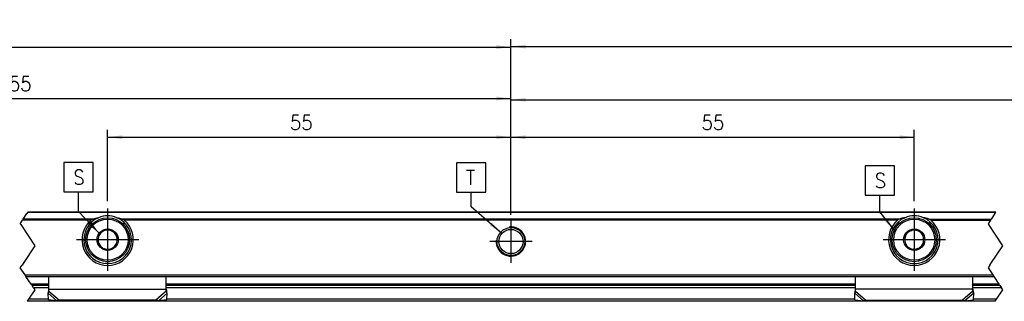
# Model space of a CAD drawing. Header units: millimetres. Extents: x -746 to 1006, y -92 to 517.
# Tile 38 of 59: x -363 to -229, y 310 to 349. Entities that reach past the tile are written whole.
import ezdxf

# ---------------------------------------------------------------- set-up
doc = ezdxf.new("R2010")
doc.units = ezdxf.units.MM
doc.linetypes.add('DOT_CENTER', pattern=[14, 12, -1, 0, -1])
doc.layers.add('1', color=7, linetype='Continuous')
doc.styles.add('CONVERTER_12', font='txt.shx', dxfattribs={"width": 0.9})
doc.dimstyles.new('ME10_DIM_33', dxfattribs={"dimtxt": 2, "dimasz": 2, "dimexe": 1, "dimexo": 1, "dimgap": 1, "dimtad": 1, "dimdsep": 46, "dimtxsty": 'CONVERTER_12', "dimsah": 1, "dimcen": 0.09, "dimclrd": 2, "dimclre": 2, "dimclrt": 2, "dimadec": 0, "dimazin": 0, "dimtfac": 1, "dimtdec": 4, "dimtix": 1, "dimtmove": 0, "dimatfit": 3, "dimfxl": 1, "dimtolj": 1, "dimtzin": 0, "dimarcsym": 0})
doc.dimstyles.new('ME10_DIM_34', dxfattribs={"dimtxt": 2, "dimasz": 2, "dimexe": 1, "dimexo": 1, "dimgap": 1, "dimtad": 1, "dimdsep": 46, "dimtxsty": 'CONVERTER_12', "dimsah": 1, "dimcen": 0.09, "dimclrd": 2, "dimclre": 2, "dimclrt": 2, "dimadec": 0, "dimazin": 0, "dimtfac": 1, "dimtdec": 4, "dimtix": 1, "dimtmove": 0, "dimatfit": 3, "dimfxl": 1, "dimtolj": 1, "dimtzin": 0, "dimarcsym": 0})
doc.dimstyles.new('ME10_DIM_35', dxfattribs={"dimtxt": 2, "dimasz": 2, "dimexe": 1, "dimexo": 1, "dimgap": 1, "dimtad": 1, "dimdsep": 46, "dimtxsty": 'CONVERTER_12', "dimsah": 1, "dimcen": 0.09, "dimclrd": 2, "dimclre": 2, "dimclrt": 2, "dimadec": 0, "dimazin": 0, "dimtfac": 1, "dimtdec": 4, "dimtix": 1, "dimtmove": 0, "dimatfit": 3, "dimfxl": 1, "dimtolj": 1, "dimtzin": 0, "dimarcsym": 0})
doc.dimstyles.new('ME10_DIM_39', dxfattribs={"dimtxt": 2, "dimasz": 2, "dimexe": 1, "dimexo": 1, "dimgap": 1, "dimtad": 1, "dimdsep": 46, "dimtxsty": 'CONVERTER_12', "dimsah": 1, "dimcen": 0.09, "dimclrd": 2, "dimclre": 2, "dimclrt": 2, "dimadec": 0, "dimazin": 0, "dimtfac": 1, "dimtdec": 4, "dimtix": 1, "dimtmove": 0, "dimatfit": 3, "dimfxl": 1, "dimtolj": 1, "dimtzin": 0, "dimarcsym": 0})
doc.dimstyles.new('ME10_DIM_40', dxfattribs={"dimtxt": 2, "dimasz": 2, "dimexe": 1, "dimexo": 1, "dimgap": 1, "dimtad": 1, "dimdsep": 46, "dimtxsty": 'CONVERTER_12', "dimsah": 1, "dimcen": 0.09, "dimclrd": 2, "dimclre": 2, "dimclrt": 2, "dimadec": 0, "dimazin": 0, "dimtfac": 1, "dimtdec": 4, "dimtix": 1, "dimtmove": 0, "dimatfit": 3, "dimfxl": 1, "dimtolj": 1, "dimtzin": 0, "dimarcsym": 0})
doc.dimstyles.new('ME10_DIM_41', dxfattribs={"dimtxt": 2, "dimasz": 2, "dimexe": 1, "dimexo": 1, "dimgap": 1, "dimtad": 1, "dimdsep": 46, "dimtxsty": 'CONVERTER_12', "dimsah": 1, "dimcen": 0.09, "dimclrd": 2, "dimclre": 2, "dimclrt": 2, "dimadec": 0, "dimazin": 0, "dimtfac": 1, "dimtdec": 4, "dimtix": 1, "dimtmove": 0, "dimatfit": 3, "dimfxl": 1, "dimtolj": 1, "dimtzin": 0, "dimarcsym": 0})
doc.dimstyles.get("Standard").update_dxf_attribs({"dimtxt": 0.18, "dimasz": 0.18, "dimexe": 0.18, "dimexo": 0.0625, "dimgap": 0.09, "dimtad": 0, "dimtih": 1, "dimtoh": 1, "dimdec": 4, "dimzin": 0, "dimdsep": 46, "dimtxsty": 'Standard', "dimcen": 0.09, "dimadec": 0, "dimazin": 0, "dimtfac": 1, "dimtdec": 4, "dimtofl": 0, "dimtmove": 0, "dimatfit": 3, "dimfxl": 1, "dimtolj": 1, "dimtzin": 0, "dimarcsym": 0})

# ---------------------------------------------------------------- blocks, each defined once
blk = doc.blocks.new('SOPORTE_SV2-T__17', base_point=(-532.95, 310.28))
at = {"color": 2, "linetype": 'DOT_CENTER'}
for p, q in [((-362.37, 322.36), (-362.46, 322.22)), ((-362.33, 322.42), (-362.37, 322.36)), ((-230.46, 322.22), (-230.37, 322.36)), ((-230.37, 322.36), (-230.33, 322.42)), ((-363.38, 320.85), (-363.05, 321.34)), ((-362.96, 321.48), (-363.05, 321.34)), ((-362.96, 321.48), (-362.46, 322.22)), ((-231.05, 321.34), (-231.38, 320.85)), ((-231.05, 321.34), (-230.96, 321.48)), ((-230.46, 322.22), (-230.96, 321.48)), ((-363.29, 320.72), (-363.38, 320.85)), ((-363.29, 320.72), (-361.38, 317.85)), ((-231.38, 320.85), (-231.29, 320.72)), ((-229.38, 317.85), (-231.29, 320.72)), ((-361.38, 317.85), (-362.99, 315.42)), ((-231, 315.42), (-229.38, 317.85)), ((-363.38, 314.85), (-363.13, 315.22)), ((-362.72, 313.87), (-363.38, 314.85)), ((-362.99, 315.42), (-363.13, 315.22)), ((-231.13, 315.22), (-231.38, 314.85)), ((-231.38, 314.85), (-230.72, 313.87)), ((-231.13, 315.22), (-231, 315.42)), ((-362.59, 313.67), (-362.72, 313.87)), ((-361.89, 312.62), (-362.59, 313.67)), ((-230.72, 313.87), (-230.59, 313.67)), ((-230.59, 313.67), (-229.89, 312.62)), ((-361.38, 311.85), (-362.23, 310.57)), ((-361.89, 312.62), (-361.76, 312.42)), ((-361.56, 312.13), (-361.76, 312.42)), ((-361.56, 312.13), (-361.38, 311.85)), ((-230.23, 310.57), (-229.38, 311.85)), ((-229.76, 312.42), (-229.89, 312.62)), ((-229.76, 312.42), (-229.56, 312.13)), ((-229.38, 311.85), (-229.56, 312.13)), ((-362.23, 310.57), (-362.42, 310.28)), ((-230.42, 310.28), (-230.23, 310.57))]:
    blk.add_line(p, q, dxfattribs=at)
at = {"color": 3, "linetype": 'Continuous'}
for p, q in [((-230.37, 322.36), (-362.37, 322.36)), ((-353.72, 321.34), (-363.05, 321.34)), ((-353.44, 321.48), (-362.96, 321.48)), ((-243.44, 321.48), (-349.46, 321.48)), ((-243.72, 321.34), (-349.18, 321.34)), ((-239.46, 321.48), (-230.96, 321.48)), ((-239.18, 321.34), (-231.05, 321.34)), ((-351.09, 315.44), (-351.81, 315.44)), ((-241.81, 315.44), (-241.09, 315.44)), ((-362.72, 313.87), (-230.72, 313.87)), ((-359.45, 312.62), (-361.89, 312.62)), ((-359.45, 312.13), (-361.56, 312.13)), ((-359.45, 311.93), (-343.45, 311.93)), ((-359.45, 311.64), (-358.04, 310.43)), ((-343.45, 311.64), (-344.86, 310.43)), ((-249.45, 312.62), (-343.45, 312.62)), ((-249.45, 312.13), (-343.45, 312.13)), ((-233.45, 311.93), (-249.45, 311.93)), ((-249.45, 311.64), (-248.04, 310.43)), ((-233.45, 311.64), (-234.86, 310.43)), ((-229.89, 312.62), (-233.45, 312.62)), ((-229.56, 312.13), (-233.45, 312.13)), ((-359.54, 310.57), (-362.23, 310.57)), ((-359.56, 311.38), (-358.37, 310.36)), ((-343.34, 311.38), (-344.53, 310.36)), ((-249.54, 310.57), (-343.36, 310.57)), ((-249.56, 311.38), (-248.37, 310.36)), ((-233.34, 311.38), (-234.53, 310.36)), ((-230.23, 310.57), (-233.36, 310.57))]:
    blk.add_line(p, q, dxfattribs=at)
at = {"color": 7, "linetype": 'Continuous'}
for p, q in [((-230.33, 322.42), (-362.33, 322.42)), ((-353.8, 320.92), (-353.44, 320.92)), ((-352.26, 319.68), (-352.6, 319.54)), ((-351.27, 320.1), (-351.6, 319.96)), ((-350.98, 319.88), (-351.27, 320.1)), ((-349.46, 320.92), (-349.1, 320.92)), ((-243.44, 320.92), (-243.8, 320.92)), ((-241.92, 319.88), (-241.63, 320.1)), ((-241.63, 320.1), (-241.3, 319.96)), ((-240.64, 319.68), (-240.3, 319.54)), ((-239.1, 320.92), (-239.46, 320.92)), ((-352.73, 318.47), (-352.78, 318.11)), ((-352.6, 319.54), (-352.65, 319.18)), ((-350.12, 319.23), (-350.41, 319.45)), ((-350.17, 318.87), (-350.12, 319.23)), ((-242.78, 319.23), (-242.49, 319.45)), ((-242.73, 318.87), (-242.78, 319.23)), ((-240.3, 319.54), (-240.25, 319.18)), ((-240.17, 318.47), (-240.12, 318.11)), ((-352.78, 318.11), (-352.49, 317.89)), ((-351.92, 317.46), (-351.63, 317.24)), ((-351.63, 317.24), (-351.3, 317.38)), ((-350.64, 317.66), (-350.3, 317.8)), ((-350.3, 317.8), (-350.25, 318.16)), ((-242.6, 317.8), (-242.65, 318.16)), ((-242.26, 317.66), (-242.6, 317.8)), ((-241.27, 317.24), (-241.6, 317.38)), ((-240.98, 317.46), (-241.27, 317.24)), ((-240.12, 318.11), (-240.41, 317.89)), ((-362.59, 313.67), (-230.59, 313.67)), ((-359.45, 311.95), (-359.45, 313.67)), ((-343.45, 311.95), (-343.45, 313.67)), ((-249.45, 311.95), (-249.45, 313.67)), ((-233.45, 311.95), (-233.45, 313.67)), ((-359.45, 312.42), (-361.76, 312.42)), ((-359.51, 311.55), (-359.56, 311.38)), ((-359.45, 311.93), (-359.45, 311.95)), ((-359.45, 311.64), (-359.45, 311.93)), ((-249.45, 312.42), (-343.45, 312.42)), ((-343.45, 311.93), (-343.45, 311.95)), ((-343.45, 311.64), (-343.45, 311.93)), ((-343.34, 311.38), (-343.39, 311.55)), ((-249.56, 311.38), (-249.51, 311.55)), ((-249.45, 311.93), (-249.45, 311.95)), ((-249.45, 311.64), (-249.45, 311.93)), ((-229.76, 312.42), (-233.45, 312.42)), ((-233.45, 311.93), (-233.45, 311.95)), ((-233.45, 311.64), (-233.45, 311.93)), ((-233.39, 311.55), (-233.34, 311.38)), ((-230.42, 310.28), (-362.42, 310.28)), ((-359.54, 310.49), (-359.56, 311.38)), ((-358.37, 310.36), (-359.54, 310.49)), ((-344.86, 310.43), (-358.04, 310.43)), ((-343.36, 310.49), (-344.53, 310.36)), ((-343.36, 310.49), (-343.34, 311.38)), ((-249.54, 310.49), (-249.56, 311.38)), ((-249.54, 310.49), (-248.37, 310.36)), ((-248.04, 310.43), (-234.86, 310.43)), ((-234.53, 310.36), (-233.36, 310.49)), ((-233.36, 310.49), (-233.34, 311.38))]:
    blk.add_line(p, q, dxfattribs=at)
for centre, radius in [((-351.45, 318.67), 3), ((-241.45, 318.67), 3), ((-351.45, 318.67), 1.45), ((-296.45, 318.42), 1.9), ((-296.45, 318.42), 1.65), ((-241.45, 318.67), 1.45), ((-351.45, 318.67), 0.05), ((-241.45, 318.67), 0.05)]:
    blk.add_circle(centre, radius, dxfattribs=at)
at = {"color": 3, "linetype": 'Continuous'}
for centre in [(-351.45, 318.67), (-241.45, 318.67)]:
    blk.add_circle(centre, 2.8, dxfattribs=at)
at = {"color": 7, "linetype": 'Continuous'}
for centre, radius, start, end in [((-351.45, 318.67), 3.5, 130.3552, 49.6448), ((-351.45, 318.67), 3.25, 112.6199, 67.3801), ((-351.45, 318.67), 3.25, 67.3801, 112.6199), ((-241.45, 318.67), 3.5, 130.3552, 49.6448), ((-241.45, 318.67), 3.25, 112.6199, 67.3801), ((-241.45, 318.67), 3.25, 67.3801, 112.6199), ((-351.45, 318.67), 1.3, 128.7237, 156.839), ((-351.45, 318.67), 1.3, 96.839, 128.7237), ((-351.45, 318.67), 1.3, 68.7237, 96.839), ((-351.45, 318.67), 1.3, 36.839, 68.7237), ((-241.45, 318.67), 1.3, 111.2763, 143.161), ((-241.45, 318.67), 1.3, 83.161, 111.2763), ((-241.45, 318.67), 1.3, 51.2763, 83.161), ((-241.45, 318.67), 1.3, 23.161, 51.2763), ((-351.45, 318.67), 1.3, 156.839, 188.7237), ((-351.45, 318.67), 1.3, 188.7237, 216.839), ((-351.45, 318.67), 1.3, 8.7237, 36.839), ((-351.45, 318.67), 1.3, 336.839, 8.7237), ((-241.45, 318.67), 1.3, 171.2763, 203.161), ((-241.45, 318.67), 1.3, 143.161, 171.2763), ((-241.45, 318.67), 1.3, 323.161, 351.2763), ((-241.45, 318.67), 1.3, 351.2763, 23.161), ((-351.45, 318.67), 1.3, 216.839, 248.7237), ((-351.45, 318.67), 1.3, 248.7237, 276.839), ((-351.45, 318.67), 1.3, 276.839, 308.7237), ((-351.45, 318.67), 1.3, 308.7237, 336.839), ((-241.45, 318.67), 1.3, 203.161, 231.2763), ((-241.45, 318.67), 1.3, 231.2763, 263.161), ((-241.45, 318.67), 1.3, 263.161, 291.2763), ((-241.45, 318.67), 1.3, 291.2763, 323.161)]:
    blk.add_arc(centre, radius, start, end, dxfattribs=at)
for points, knots in [([(-353.72, 321.34), (-353.71, 321.35), (-353.68, 321.36), (-353.65, 321.39), (-353.62, 321.4), (-353.57, 321.43), (-353.52, 321.45), (-353.47, 321.47), (-353.44, 321.48)], [0, 0, 0, 0, 0.0423093, 0.0796464, 0.1212907, 0.1585163, 0.223484, 0.3133302, 0.3133302, 0.3133302, 0.3133302]), ([(-353.44, 321.48), (-353.38, 321.5), (-353.26, 321.54), (-353.07, 321.59), (-352.89, 321.63), (-352.76, 321.66), (-352.7, 321.67)], [0, 0, 0, 0, 0.1901218, 0.3787731, 0.5717659, 0.763547, 0.763547, 0.763547, 0.763547]), ([(-350.2, 321.67), (-350.14, 321.66), (-350.01, 321.63), (-349.83, 321.59), (-349.64, 321.54), (-349.52, 321.5), (-349.46, 321.48)], [0, 0, 0, 0, 0.1915729, 0.384016, 0.5730286, 0.7635471, 0.7635471, 0.7635471, 0.7635471]), ([(-349.46, 321.48), (-349.43, 321.47), (-349.38, 321.45), (-349.32, 321.43), (-349.28, 321.4), (-349.25, 321.38), (-349.21, 321.36), (-349.19, 321.35), (-349.18, 321.34)], [0, 0, 0, 0, 0.0898239, 0.1547798, 0.1981746, 0.2336504, 0.2787841, 0.3133313, 0.3133313, 0.3133313, 0.3133313]), ([(-243.44, 321.48), (-243.47, 321.47), (-243.52, 321.45), (-243.59, 321.42), (-243.65, 321.38), (-243.7, 321.35), (-243.72, 321.34)], [0, 0, 0, 0, 0.0898239, 0.1547798, 0.239856, 0.3132558, 0.3132558, 0.3132558, 0.3132558]), ([(-242.7, 321.67), (-242.76, 321.66), (-242.89, 321.63), (-243.07, 321.59), (-243.26, 321.54), (-243.38, 321.5), (-243.44, 321.48)], [0, 0, 0, 0, 0.1915727, 0.384016, 0.5730238, 0.7635471, 0.7635471, 0.7635471, 0.7635471]), ([(-239.46, 321.48), (-239.52, 321.5), (-239.64, 321.54), (-239.83, 321.59), (-240.01, 321.63), (-240.14, 321.66), (-240.2, 321.67)], [0, 0, 0, 0, 0.1903327, 0.3787731, 0.5718176, 0.763547, 0.763547, 0.763547, 0.763547]), ([(-239.18, 321.34), (-239.19, 321.35), (-239.21, 321.36), (-239.25, 321.38), (-239.28, 321.4), (-239.33, 321.43), (-239.39, 321.45), (-239.44, 321.47), (-239.46, 321.48)], [0, 0, 0, 0, 0.0380214, 0.0796474, 0.1179557, 0.1585175, 0.2339145, 0.3133326, 0.3133326, 0.3133326, 0.3133326]), ([(-359.56, 311.38), (-359.55, 311.4), (-359.53, 311.44), (-359.5, 311.51), (-359.48, 311.57), (-359.46, 311.62), (-359.45, 311.64)], [0, 0, 0, 0, 0.0660342, 0.1356749, 0.2077706, 0.2833141, 0.2833141, 0.2833141, 0.2833141]), ([(-359.51, 311.55), (-359.5, 311.58), (-359.48, 311.65), (-359.47, 311.75), (-359.45, 311.86), (-359.45, 311.92), (-359.45, 311.95)], [0, 0, 0, 0, 0.1008027, 0.2105794, 0.3198852, 0.4089225, 0.4089225, 0.4089225, 0.4089225]), ([(-343.45, 311.95), (-343.45, 311.92), (-343.45, 311.85), (-343.43, 311.75), (-343.42, 311.65), (-343.4, 311.58), (-343.39, 311.55)], [0, 0, 0, 0, 0.1026304, 0.1983419, 0.3017282, 0.408922, 0.408922, 0.408922, 0.408922]), ([(-343.34, 311.38), (-343.35, 311.4), (-343.37, 311.44), (-343.4, 311.51), (-343.42, 311.57), (-343.44, 311.62), (-343.45, 311.64)], [0, 0, 0, 0, 0.0660342, 0.1356749, 0.2077706, 0.2833141, 0.2833141, 0.2833141, 0.2833141]), ([(-249.56, 311.38), (-249.55, 311.4), (-249.53, 311.44), (-249.5, 311.51), (-249.48, 311.57), (-249.46, 311.62), (-249.45, 311.64)], [0, 0, 0, 0, 0.0660342, 0.1356749, 0.2077706, 0.2833141, 0.2833141, 0.2833141, 0.2833141]), ([(-249.51, 311.55), (-249.5, 311.58), (-249.48, 311.65), (-249.47, 311.75), (-249.45, 311.85), (-249.45, 311.92), (-249.45, 311.95)], [0, 0, 0, 0, 0.1008027, 0.2105795, 0.306291, 0.4089214, 0.4089214, 0.4089214, 0.4089214]), ([(-233.45, 311.95), (-233.45, 311.92), (-233.45, 311.85), (-233.43, 311.75), (-233.42, 311.65), (-233.4, 311.58), (-233.39, 311.55)], [0, 0, 0, 0, 0.0965567, 0.1983431, 0.3081199, 0.4089226, 0.4089226, 0.4089226, 0.4089226]), ([(-233.34, 311.38), (-233.35, 311.4), (-233.37, 311.44), (-233.4, 311.51), (-233.42, 311.57), (-233.44, 311.62), (-233.45, 311.64)], [0, 0, 0, 0, 0.0660342, 0.1356749, 0.2077706, 0.2833141, 0.2833141, 0.2833141, 0.2833141]), ([(-358.04, 310.43), (-358.06, 310.42), (-358.12, 310.41), (-358.2, 310.39), (-358.28, 310.37), (-358.34, 310.36), (-358.37, 310.36)], [0, 0, 0, 0, 0.0858283, 0.1715137, 0.2550732, 0.3386073, 0.3386073, 0.3386073, 0.3386073]), ([(-344.53, 310.36), (-344.56, 310.36), (-344.61, 310.37), (-344.7, 310.39), (-344.78, 310.41), (-344.84, 310.42), (-344.86, 310.43)], [0, 0, 0, 0, 0.0797881, 0.1670936, 0.2491987, 0.3386073, 0.3386073, 0.3386073, 0.3386073]), ([(-248.37, 310.36), (-248.34, 310.36), (-248.28, 310.37), (-248.2, 310.39), (-248.12, 310.41), (-248.06, 310.42), (-248.04, 310.43)], [0, 0, 0, 0, 0.083534, 0.1670936, 0.252779, 0.3386073, 0.3386073, 0.3386073, 0.3386073]), ([(-234.86, 310.43), (-234.84, 310.42), (-234.78, 310.41), (-234.7, 310.39), (-234.61, 310.37), (-234.56, 310.36), (-234.53, 310.36)], [0, 0, 0, 0, 0.0858283, 0.1715137, 0.2588192, 0.3386073, 0.3386073, 0.3386073, 0.3386073])]:
    blk.add_open_spline(points, degree=3, knots=knots, dxfattribs=at)
at = {"layer": '1', "color": 2, "linetype": 'DOT_CENTER'}
for p, q in [((-351.45, 322.92), (-351.45, 314.42)), ((-241.45, 322.92), (-241.45, 314.42)), ((-296.45, 321.32), (-296.45, 315.52)), ((-296.45, 321.07), (-296.45, 315.77)), ((-347.2, 318.67), (-355.7, 318.67)), ((-293.55, 318.42), (-299.35, 318.42)), ((-293.8, 318.42), (-299.1, 318.42)), ((-237.2, 318.67), (-245.7, 318.67))]:
    blk.add_line(p, q, dxfattribs=at)
at = {"layer": '1', "color": 30, "linetype": 'Continuous'}
blk.add_arc((-296.45, 318.42), 2, 175, 95, dxfattribs=at)
blk.add_arc((-296.45, 318.42), 2, 175, 95, dxfattribs=at)
blk = doc.blocks.new('*D98')
at = {"layer": '1', "color": 2, "linetype": 'Continuous'}
for p, q in [((-296.45, 322.32), (-296.45, 345.98)), ((-118.45, 323.92), (-118.45, 345.98)), ((-296.45, 344.98), (-118.45, 344.98))]:
    blk.add_line(p, q, dxfattribs=at)
at = {"layer": '1', "color": 2}
for points in [[(-294.45, 345.24), (-294.45, 344.71), (-296.45, 344.98)], [(-120.45, 344.71), (-120.45, 345.24), (-118.45, 344.98)]]:
    blk.add_solid(points, dxfattribs=at)
at = {"layer": '1', "color": 2, "insert": (-216.26, 345.98), "char_height": 2, "attachment_point": 7, "rotation": 0.0001, "line_spacing_factor": 0.60024, "style": 'CONVERTER_12'}
blk.add_mtext('300', dxfattribs=at)
blk = doc.blocks.new('*D99')
at = {"layer": '1', "color": 2, "linetype": 'Continuous'}
for p, q in [((-425.45, 323.92), (-425.45, 338.91)), ((-296.45, 322.32), (-296.45, 338.91)), ((-425.45, 337.91), (-296.45, 337.91))]:
    blk.add_line(p, q, dxfattribs=at)
at = {"layer": '1', "color": 2}
for points in [[(-423.45, 338.17), (-423.45, 337.64), (-425.45, 337.91)], [(-298.45, 337.64), (-298.45, 338.17), (-296.45, 337.91)]]:
    blk.add_solid(points, dxfattribs=at)
at = {"layer": '1', "color": 2, "insert": (-366.46, 338.91), "char_height": 2, "attachment_point": 7, "rotation": 0.0001, "line_spacing_factor": 0.60024, "style": 'CONVERTER_12'}
blk.add_mtext('255', dxfattribs=at)
blk = doc.blocks.new('*D100')
at = {"layer": '1', "color": 2, "linetype": 'Continuous'}
for p, q in [((-351.45, 323.92), (-351.45, 333.63)), ((-296.45, 322.32), (-296.45, 333.63)), ((-351.45, 332.63), (-296.45, 332.63))]:
    blk.add_line(p, q, dxfattribs=at)
at = {"layer": '1', "color": 2}
for points in [[(-349.45, 332.89), (-349.45, 332.36), (-351.45, 332.63)], [(-298.45, 332.36), (-298.45, 332.89), (-296.45, 332.63)]]:
    blk.add_solid(points, dxfattribs=at)
at = {"layer": '1', "color": 2, "insert": (-326.58, 333.63), "char_height": 2, "attachment_point": 7, "rotation": 0.0001, "line_spacing_factor": 0.60024, "style": 'CONVERTER_12'}
blk.add_mtext('55', dxfattribs=at)
blk = doc.blocks.new('*D104')
at = {"layer": '1', "color": 2, "linetype": 'Continuous'}
for p, q in [((-296.45, 322.07), (-296.45, 333.63)), ((-241.45, 323.92), (-241.45, 333.63)), ((-296.45, 332.63), (-241.45, 332.63))]:
    blk.add_line(p, q, dxfattribs=at)
at = {"layer": '1', "color": 2}
for points in [[(-294.45, 332.89), (-294.45, 332.36), (-296.45, 332.63)], [(-243.45, 332.36), (-243.45, 332.89), (-241.45, 332.63)]]:
    blk.add_solid(points, dxfattribs=at)
at = {"layer": '1', "color": 2, "insert": (-270.45, 333.63), "char_height": 2, "attachment_point": 7, "rotation": 0.0001, "line_spacing_factor": 0.60024, "style": 'CONVERTER_12'}
blk.add_mtext('55', dxfattribs=at)
blk = doc.blocks.new('*D105')
at = {"layer": '1', "color": 2, "linetype": 'Continuous'}
for p, q in [((-470.45, 323.92), (-470.45, 345.91)), ((-296.45, 322.07), (-296.45, 345.91)), ((-470.45, 344.91), (-296.45, 344.91))]:
    blk.add_line(p, q, dxfattribs=at)
at = {"layer": '1', "color": 2}
for points in [[(-468.45, 345.17), (-468.45, 344.64), (-470.45, 344.91)], [(-298.45, 344.64), (-298.45, 345.17), (-296.45, 344.91)]]:
    blk.add_solid(points, dxfattribs=at)
at = {"layer": '1', "color": 2, "insert": (-396.56, 345.91), "char_height": 2, "attachment_point": 7, "rotation": 0.0001, "line_spacing_factor": 0.60024, "style": 'CONVERTER_12'}
blk.add_mtext('300', dxfattribs=at)
blk = doc.blocks.new('*D106')
at = {"layer": '1', "color": 2, "linetype": 'Continuous'}
for p, q in [((-296.45, 322.07), (-296.45, 338.72)), ((-148.45, 323.92), (-148.45, 338.72)), ((-296.45, 337.72), (-148.45, 337.72))]:
    blk.add_line(p, q, dxfattribs=at)
at = {"layer": '1', "color": 2}
for points in [[(-294.45, 337.98), (-294.45, 337.46), (-296.45, 337.72)], [(-150.45, 337.46), (-150.45, 337.98), (-148.45, 337.72)]]:
    blk.add_solid(points, dxfattribs=at)
at = {"layer": '1', "color": 2, "insert": (-219.83, 338.72), "char_height": 2, "attachment_point": 7, "rotation": 0.0001, "line_spacing_factor": 0.60024, "style": 'CONVERTER_12'}
blk.add_mtext('255', dxfattribs=at)
blk = doc.blocks.new('Top2', base_point=(-445.45, 316.35))
at = {"layer": '1', "color": 2}
for points in [[(-357.432, 329.167), (-357.432, 325.167), (-353.432, 325.167), (-353.432, 329.167)], [(-303.865, 329.139), (-303.865, 325.139), (-299.865, 325.139), (-299.865, 329.139)], [(-248.126, 328.722), (-248.126, 324.722), (-244.126, 324.722), (-244.126, 328.722)]]:
    blk.add_lwpolyline(points, close=True, dxfattribs=at)
for points in [[(-354.169, 320.811), (-353.788, 321.174), (-352.599, 319.544)], [(-299.375, 320.62), (-299.029, 321.017), (-297.694, 319.505)], [(-245.463, 321.19), (-245.048, 321.515), (-244.021, 319.779)]]:
    blk.add_solid(points, dxfattribs=at)
blk.add_blockref('SOPORTE_SV2-T__17', (-532.95, 310.279))
at = {"layer": '1', "color": 2, "style": 'CONVERTER_12', "width": 0.9}
for s, p in [('S', (-356.132, 326.167)), ('T', (-302.565, 326.139)), ('S', (-246.826, 325.722))]:
    blk.add_text(s, height=2, dxfattribs=at).set_placement(p)
at = {"layer": '1'}
for base, p1, p2, dimstyle, picture, middle in [((-470.45, 344.907), (-296.45, 321.071), (-470.45, 322.921), 'ME10_DIM_40', '*D105', (-394.161, 346.907)), ((-296.45, 344.975), (-118.45, 322.921), (-296.45, 321.321), 'ME10_DIM_33', '*D98', (-213.855, 346.975)), ((-425.45, 337.907), (-296.45, 321.321), (-425.45, 322.921), 'ME10_DIM_34', '*D99', (-364.055, 339.907)), ((-296.45, 337.721), (-148.45, 322.921), (-296.45, 321.071), 'ME10_DIM_41', '*D106', (-217.428, 339.721)), ((-351.45, 332.628), (-296.45, 321.321), (-351.45, 322.921), 'ME10_DIM_35', '*D100', (-325.078, 334.628)), ((-296.45, 332.627), (-241.45, 322.921), (-296.45, 321.071), 'ME10_DIM_39', '*D104', (-268.95, 334.627))]:
    dim = blk.add_linear_dim(base=base, p1=p1, p2=p2, dimstyle=dimstyle, dxfattribs=at)
    dim.commit()
    dim.dimension.update_dxf_attribs({"geometry": picture, "text_midpoint": middle, "text_rotation": 0.00014})
at = {"layer": '1', "color": 2, "linetype": 'Continuous', "has_arrowhead": 0}
for points in [[(-352.599, 319.544), (-355.432, 322.52), (-355.432, 325.167)], [(-297.694, 319.505), (-301.865, 323.139), (-301.865, 325.139)], [(-244.021, 319.779), (-246.126, 322.463), (-246.126, 324.722)]]:
    blk.add_leader(points, dimstyle='Standard', dxfattribs=at)

msp = doc.modelspace()

# ---------------------------------------------------------------- block references
msp.add_blockref('Top2', (-445.45, 316.35))

doc.saveas('drawing.dxf')
